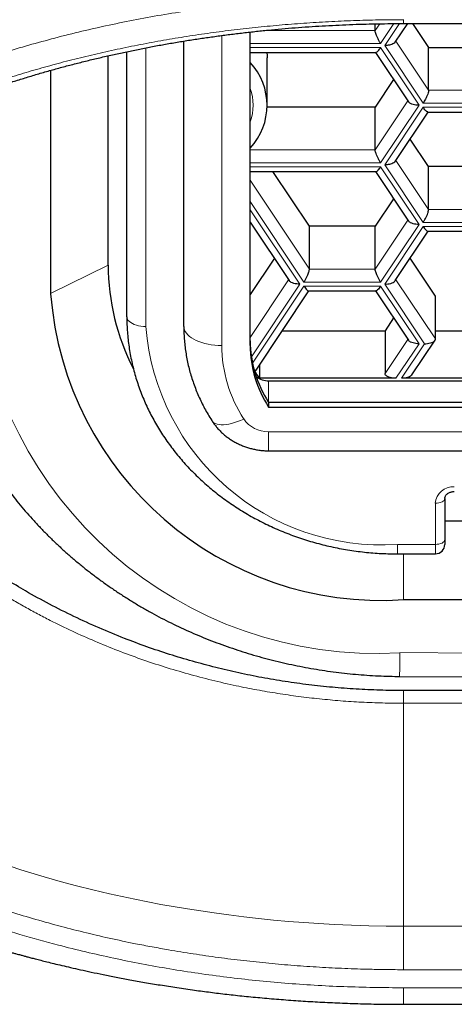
# Model space of a CAD drawing. Header units: millimetres. Extents: x 8 to 754, y 12 to 417.
# Tile 33 of 69: x 361.95 to 366.52, y 329 to 339.37. Entities that reach past the tile are written whole.
import ezdxf

# ---------------------------------------------------------------- set-up
doc = ezdxf.new("R2010")
doc.units = ezdxf.units.MM

msp = doc.modelspace()

# ---------------------------------------------------------------- linework, layer by layer
at = {"color": 252, "linetype": 'Continuous', "lineweight": 0}
for p, q in [((365.69, 339.254), (365.738, 339.326)), ((365.888, 339.327), (365.748, 339.118)), ((365.791, 339.096), (365.946, 339.328)), ((364.074, 335.94), (364.074, 339.202)), ((364.52, 339.254), (365.69, 339.254)), ((363.274, 339.072), (363.274, 336.14)), ((365.748, 339.118), (364.374, 339.118)), ((364.374, 339.074), (365.748, 339.074)), ((365.748, 339.074), (366.152, 338.468)), ((366.195, 338.49), (365.791, 339.096)), ((365.909, 339.142), (366.253, 338.626)), ((366.253, 338.626), (366.946, 338.626)), ((365.69, 337.998), (366.034, 338.515)), ((366.152, 338.468), (365.748, 337.862)), ((365.791, 337.84), (366.195, 338.446)), ((367.004, 338.49), (366.195, 338.49)), ((366.195, 338.446), (367.004, 338.446)), ((364.374, 337.998), (365.69, 337.998)), ((365.748, 337.862), (364.374, 337.862)), ((364.374, 337.819), (365.748, 337.819)), ((365.748, 337.819), (366.152, 337.212)), ((366.195, 337.234), (365.791, 337.84)), ((365.909, 337.887), (366.253, 337.371)), ((364.374, 337.678), (364.997, 336.743)), ((364.939, 336.606), (364.374, 337.454)), ((364.374, 337.368), (364.896, 336.584)), ((366.253, 337.371), (366.946, 337.371)), ((365.69, 336.743), (366.034, 337.259)), ((366.152, 337.212), (365.748, 336.606)), ((367.004, 337.234), (366.195, 337.234)), ((365.791, 336.584), (366.195, 337.191)), ((366.195, 337.191), (367.004, 337.191)), ((362.877, 336.784), (362.879, 336.94)), ((362.271, 336.484), (362.877, 336.784)), ((364.997, 336.743), (365.69, 336.743)), ((364.374, 336.024), (364.778, 336.631)), ((364.896, 336.584), (364.386, 335.82)), ((365.748, 336.606), (364.939, 336.606)), ((366.21, 335.957), (365.791, 336.584)), ((365.909, 336.631), (366.325, 336.007)), ((364.399, 335.751), (364.939, 336.563)), ((364.939, 336.563), (365.748, 336.563)), ((365.748, 336.563), (366.152, 335.957)), ((365.794, 335.643), (366.034, 336.003)), ((366.152, 335.957), (365.909, 335.593)), ((365.967, 335.593), (366.21, 335.957)), ((364.567, 335.567), (364.567, 335.34)), ((364.567, 335.03), (401.28, 335.03)), ((364.567, 335.03), (364.567, 334.83)), ((366.324, 333.845), (366.324, 334.278)), ((365.924, 333.845), (366.324, 333.845)), ((365.924, 333.845), (365.924, 333.745)), ((366.324, 333.745), (366.324, 333.845)), ((365.99, 333.264), (365.99, 333.745)), ((365.951, 332.705), (382.99, 332.576)), ((365.99, 332.172), (365.99, 329.825)), ((399.99, 332.172), (365.99, 332.172)), ((365.99, 329.825), (399.99, 329.825)), ((399.99, 329.367), (365.99, 329.367)), ((399.99, 329.176), (365.99, 329.176))]:
    msp.add_line(p, q, dxfattribs=at)
at = {"color": 7, "linetype": 'Continuous', "lineweight": 30}
for p, q in [((365.69, 339.254), (365.69, 339.325)), ((365.902, 339.132), (366.033, 339.328)), ((365.99, 339.328), (399.99, 339.328)), ((366.085, 339.328), (366.253, 339.076)), ((364.374, 335.94), (364.374, 339.239)), ((363.674, 336.14), (363.674, 339.143)), ((366.253, 338.626), (366.253, 339.076)), ((366.253, 339.076), (366.946, 339.076)), ((362.877, 336.784), (362.877, 338.988)), ((363.074, 336.24), (363.074, 339.031)), ((364.374, 339.024), (365.698, 339.024)), ((364.553, 338.468), (364.553, 338.968)), ((365.694, 339.024), (366.041, 338.504)), ((362.271, 338.835), (362.271, 336.484)), ((365.884, 338.74), (365.69, 338.448)), ((365.69, 338.448), (364.552, 338.448)), ((365.69, 337.998), (365.69, 338.448)), ((365.902, 337.876), (366.249, 338.396)), ((366.245, 338.396), (366.954, 338.396)), ((366.253, 337.821), (366.059, 338.112)), ((366.253, 337.371), (366.253, 337.821)), ((366.946, 337.821), (366.253, 337.821)), ((364.374, 337.769), (365.698, 337.769)), ((364.997, 337.193), (364.613, 337.769)), ((365.694, 337.769), (366.041, 337.248)), ((365.884, 337.484), (365.69, 337.193)), ((364.374, 337.238), (364.785, 336.621)), ((364.997, 336.743), (364.997, 337.193)), ((365.69, 337.193), (364.997, 337.193)), ((365.69, 336.743), (365.69, 337.193)), ((365.902, 336.621), (366.249, 337.141)), ((366.245, 337.141), (366.954, 337.141)), ((364.628, 336.856), (364.374, 336.474)), ((366.325, 336.457), (366.059, 336.856)), ((364.436, 335.678), (364.993, 336.513)), ((364.989, 336.513), (365.698, 336.513)), ((365.694, 336.513), (366.041, 335.993)), ((366.325, 336.007), (366.325, 336.457)), ((365.884, 336.228), (365.794, 336.093)), ((364.713, 336.093), (365.794, 336.093)), ((365.794, 336.093), (365.794, 335.643)), ((366.325, 336.093), (366.874, 336.093)), ((366.078, 335.629), (366.321, 335.993)), ((364.471, 335.729), (364.471, 335.593)), ((365.909, 335.593), (364.471, 335.593)), ((364.567, 335.567), (401.28, 335.567)), ((367.232, 335.593), (365.967, 335.593)), ((364.567, 335.34), (364.567, 335.29)), ((364.567, 335.34), (401.28, 335.34)), ((364.567, 335.29), (401.28, 335.29)), ((364.567, 334.83), (401.28, 334.83)), ((366.424, 334.328), (366.424, 333.895)), ((374.824, 334.088), (366.424, 334.088)), ((366.424, 333.895), (366.424, 333.845)), ((365.924, 333.745), (366.324, 333.745)), ((365.99, 333.264), (399.99, 333.264)), ((365.947, 332.455), (382.99, 332.326)), ((399.99, 332.305), (365.99, 332.305))]:
    msp.add_line(p, q, dxfattribs=at)
at = {"color": 7, "linetype": 'Continuous', "lineweight": 30, "flags": 128}
for points in [[(364.55, 339.024), (364.552, 338.991), (364.553, 338.968)], [(365.99, 329.003), (380.099, 329.003), (386.325, 329.003), (399.99, 329.003)]]:
    msp.add_lwpolyline(points, dxfattribs=at)
at = {"color": 252, "linetype": 'Continuous', "lineweight": 0, "flags": 128}
for points in [[(363.074, 336.24), (363.076, 336.227), (363.081, 336.214), (363.089, 336.201), (363.101, 336.19), (363.115, 336.179), (363.133, 336.169), (363.152, 336.16), (363.174, 336.153), (363.197, 336.147), (363.222, 336.143), (363.248, 336.14), (363.274, 336.14)], [(364.074, 335.94), (364.037, 335.94), (364, 335.943), (363.964, 335.947), (363.929, 335.953), (363.896, 335.961), (363.863, 335.97), (363.833, 335.98), (363.804, 335.992), (363.778, 336.005), (363.755, 336.019), (363.734, 336.034), (363.716, 336.05), (363.701, 336.067), (363.689, 336.085), (363.681, 336.103), (363.676, 336.121), (363.674, 336.14)], [(364.305, 335.164), (364.273, 335.15), (364.241, 335.137), (364.209, 335.126), (364.178, 335.117), (364.149, 335.111), (364.121, 335.106), (364.094, 335.104), (364.069, 335.104), (364.046, 335.106), (364.026, 335.11), (364.007, 335.117), (363.992, 335.125), (363.979, 335.136), (363.968, 335.148), (363.968, 335.149)], [(366.324, 334.278), (366.343, 334.279), (366.362, 334.281), (366.379, 334.286), (366.395, 334.292), (366.407, 334.3), (366.416, 334.308), (366.422, 334.318), (366.424, 334.328)], [(366.324, 333.845), (366.343, 333.846), (366.362, 333.848), (366.379, 333.853), (366.395, 333.859), (366.407, 333.867), (366.416, 333.875), (366.422, 333.885), (366.424, 333.895)], [(365.99, 332.305), (365.99, 332.287), (365.99, 332.27), (365.99, 332.252), (365.99, 332.235), (365.99, 332.219), (365.99, 332.203), (365.99, 332.187), (365.99, 332.172)], [(361.718, 330.498), (361.958, 330.419), (362.204, 330.344), (362.372, 330.297), (362.542, 330.251), (362.715, 330.208), (362.891, 330.166), (363.159, 330.108), (363.433, 330.055), (363.712, 330.006), (363.995, 329.964), (364.149, 329.943), (364.305, 329.924), (364.461, 329.906), (364.619, 329.89), (364.778, 329.876), (364.937, 329.863), (365.097, 329.853), (365.258, 329.844), (365.44, 329.836), (365.623, 329.83), (365.806, 329.826), (365.99, 329.825), (365.99, 329.825), (365.99, 329.825)], [(365.99, 329.825), (365.99, 329.801), (365.99, 329.774), (365.99, 329.746), (365.99, 329.717), (365.99, 329.687), (365.99, 329.656), (365.99, 329.625), (365.99, 329.594), (365.99, 329.563), (365.99, 329.533), (365.99, 329.504), (365.99, 329.476), (365.99, 329.45), (365.99, 329.426), (365.99, 329.404), (365.99, 329.384), (365.99, 329.367)]]:
    msp.add_lwpolyline(points, dxfattribs=at)
at = {"color": 252, "linetype": 'Continuous', "lineweight": 0}
for centre, radius, start, end in [((398.134, 339.363), 32.144, 179.9898, 180.0614), ((363.874, 338.468), 0.53, 340.6366, 19.3634), ((365.708, 336.928), 4.231, 184.429, 273.2891), ((365.76, 336.332), 2.493, 184.4356, 273.7776), ((365.512, 335.946), 1.438, 180.2599, 212.9245), ((364.56, 335.34), 0.309, 214.4991, 271.3892), ((366.511, 334.263), 0.188, 86.1887, 175.5981), ((355.732, 332.734), 10.219, 358.4331, 359.8349)]:
    msp.add_arc(centre, radius, start, end, dxfattribs=at)
at = {"color": 7, "linetype": 'Continuous', "lineweight": 30}
for centre, radius, start, end in [((363.889, 338.468), 0.662, 317.0433, 42.9567), ((365.27, 336.79), 2.393, 180.1455, 207.2249), ((365.758, 336.752), 3.497, 184.4019, 273.8113), ((365.577, 335.994), 1.203, 180.2339, 212.9506), ((365.577, 335.944), 1.203, 180.2339, 212.9506), ((365.649, 336.455), 1.46, 212.5806, 216.1747), ((364.566, 335.785), 0.218, 234.1316, 270.5119), ((366.324, 333.845), 0.1, 270, 0)]:
    msp.add_arc(centre, radius, start, end, dxfattribs=at)
at = {"color": 252, "linetype": 'Continuous', "lineweight": 0}
for points, knots in [([(365.688, 340.507), (365.473, 340.5), (365.042, 340.488), (364.401, 340.437), (363.767, 340.365), (363.144, 340.269), (362.535, 340.15), (361.906, 339.999), (361.263, 339.813), (360.615, 339.587), (360.002, 339.335), (359.429, 339.058), (358.897, 338.759), (358.409, 338.44), (357.968, 338.105), (357.575, 337.754), (357.23, 337.388), (356.934, 337.01), (356.686, 336.622), (356.49, 336.228), (356.344, 335.827), (356.25, 335.421), (356.206, 335.054), (356.216, 334.823), (356.219, 334.728)], [0, 0, 0, 0, 0.039078, 0.078296, 0.117631, 0.157052, 0.196516, 0.235983, 0.283458, 0.3312, 0.379181, 0.427345, 0.475617, 0.524154, 0.572921, 0.62158, 0.67028, 0.71927, 0.768428, 0.817553, 0.866749, 0.916113, 0.965739, 1, 1, 1, 1]), ([(365.99, 329.176), (365.78, 329.179), (365.361, 329.183), (364.739, 329.222), (364.126, 329.284), (363.522, 329.372), (362.929, 329.485), (362.403, 329.61), (361.943, 329.737), (361.548, 329.861), (361.166, 329.995), (360.756, 330.156), (360.324, 330.348), (359.876, 330.577), (359.461, 330.819), (359.081, 331.071), (358.736, 331.33), (358.42, 331.6), (358.136, 331.882), (357.881, 332.174), (357.644, 332.493), (357.435, 332.837), (357.261, 333.205), (357.134, 333.577), (357.055, 333.955), (357.02, 334.367), (357.044, 334.811), (357.143, 335.281), (357.317, 335.745), (357.549, 336.174), (357.821, 336.564), (358.12, 336.915), (358.464, 337.251), (358.851, 337.572), (359.233, 337.843), (359.592, 338.067), (359.913, 338.25), (360.246, 338.421), (360.63, 338.6), (361.072, 338.782), (361.577, 338.961), (362.109, 339.123), (362.667, 339.266), (363.249, 339.388), (363.85, 339.486), (364.464, 339.561), (365.086, 339.613), (365.504, 339.625), (365.713, 339.632)], [0, 0, 0, 0, 0.020827, 0.041474, 0.062078, 0.082774, 0.1037, 0.124985, 0.140382, 0.155758, 0.171157, 0.186623, 0.20742, 0.228514, 0.249999, 0.270528, 0.291077, 0.311719, 0.332526, 0.353568, 0.374914, 0.399908, 0.424817, 0.449741, 0.474782, 0.50004, 0.5315, 0.562679, 0.593772, 0.624973, 0.650555, 0.675723, 0.700593, 0.725289, 0.749934, 0.766219, 0.78224, 0.798035, 0.813644, 0.834236, 0.854671, 0.875052, 0.89595, 0.916732, 0.937521, 0.958529, 0.97931, 1, 1, 1, 1]), ([(365.99, 329.367), (365.931, 329.367), (365.813, 329.368), (365.606, 329.372), (365.369, 329.379), (365.102, 329.393), (364.836, 329.411), (364.569, 329.434), (364.303, 329.462), (364.037, 329.495), (363.774, 329.533), (363.541, 329.571), (363.339, 329.607), (363.13, 329.647), (362.888, 329.698), (362.615, 329.762), (362.346, 329.831), (362.08, 329.905), (361.818, 329.985), (361.563, 330.07), (361.313, 330.158), (361.081, 330.248), (360.865, 330.336), (360.665, 330.424), (360.47, 330.514), (360.283, 330.606), (360.105, 330.699), (359.934, 330.793), (359.767, 330.89), (359.604, 330.99), (359.446, 331.093), (359.288, 331.201), (359.133, 331.314), (358.979, 331.433), (358.833, 331.553), (358.694, 331.675), (358.563, 331.797), (358.44, 331.92), (358.323, 332.045), (358.214, 332.169), (358.113, 332.293), (358.02, 332.416), (357.933, 332.54), (357.85, 332.667), (357.774, 332.795), (357.701, 332.927), (357.634, 333.064), (357.572, 333.205), (357.517, 333.346), (357.472, 333.48), (357.435, 333.605), (357.403, 333.735), (357.374, 333.879), (357.351, 334.036), (357.338, 334.181), (357.332, 334.313), (357.332, 334.428), (357.336, 334.539), (357.345, 334.664), (357.362, 334.807), (357.391, 334.969), (357.428, 335.13), (357.475, 335.291), (357.531, 335.452), (357.597, 335.613), (357.672, 335.772), (357.747, 335.914), (357.819, 336.037), (357.882, 336.137), (357.946, 336.233), (358.021, 336.338), (358.112, 336.458), (358.221, 336.591), (358.339, 336.724), (358.463, 336.854), (358.596, 336.984), (358.737, 337.112), (358.885, 337.239), (359.023, 337.349), (359.149, 337.444), (359.275, 337.536), (359.421, 337.637), (359.588, 337.745), (359.762, 337.851), (359.941, 337.955), (360.123, 338.054), (360.308, 338.149), (360.495, 338.24), (360.688, 338.328), (360.863, 338.404), (361.021, 338.468), (361.18, 338.531), (361.365, 338.6), (361.576, 338.674), (361.791, 338.745), (362.011, 338.813), (362.236, 338.877), (362.466, 338.939), (362.702, 338.997), (362.942, 339.051), (363.185, 339.101), (363.429, 339.147), (363.675, 339.188), (363.923, 339.225), (364.172, 339.258), (364.424, 339.287), (364.679, 339.311), (364.938, 339.332), (365.2, 339.348), (365.463, 339.36), (365.726, 339.367), (365.902, 339.368), (365.99, 339.368)], [0, 0, 0, 0, 0.006014, 0.012029, 0.021171, 0.03032, 0.039468, 0.048611, 0.057942, 0.06728, 0.076617, 0.085948, 0.092257, 0.098565, 0.108819, 0.119077, 0.129331, 0.139758, 0.150195, 0.160636, 0.171074, 0.181502, 0.190557, 0.199616, 0.208676, 0.217731, 0.226384, 0.235039, 0.243692, 0.252532, 0.261374, 0.270215, 0.279829, 0.289446, 0.299064, 0.308678, 0.318053, 0.327432, 0.33681, 0.346185, 0.355137, 0.364091, 0.373043, 0.382147, 0.391252, 0.400356, 0.410183, 0.420013, 0.429843, 0.439669, 0.447698, 0.455726, 0.466475, 0.477226, 0.487975, 0.496071, 0.504167, 0.511462, 0.518757, 0.52979, 0.540828, 0.551866, 0.5629, 0.574078, 0.58526, 0.596443, 0.60762, 0.615141, 0.622662, 0.62917, 0.635679, 0.645518, 0.655361, 0.665204, 0.675043, 0.685006, 0.694973, 0.704939, 0.714902, 0.721603, 0.728305, 0.737635, 0.746972, 0.756311, 0.765647, 0.774977, 0.783854, 0.792735, 0.801615, 0.810492, 0.816463, 0.822435, 0.831216, 0.840003, 0.848792, 0.857579, 0.86636, 0.875306, 0.884259, 0.893214, 0.902166, 0.911111, 0.919899, 0.928693, 0.937491, 0.946285, 0.955073, 0.964053, 0.973041, 0.982032, 0.99102, 1, 1, 1, 1]), ([(365.99, 332.172), (365.99, 332.172), (365.916, 332.172), (365.768, 332.174), (365.547, 332.182), (365.325, 332.197), (365.104, 332.217), (364.883, 332.243), (364.663, 332.275), (364.443, 332.312), (364.212, 332.358), (363.97, 332.414), (363.718, 332.48), (363.468, 332.554), (363.221, 332.636), (362.977, 332.726), (362.736, 332.824), (362.499, 332.93), (362.298, 333.028), (362.132, 333.114), (362, 333.186), (361.869, 333.261), (361.74, 333.338), (361.612, 333.418), (361.487, 333.501), (361.363, 333.586), (361.241, 333.673), (361.121, 333.763), (361.003, 333.855), (360.888, 333.95), (360.774, 334.047), (360.663, 334.147), (360.554, 334.248), (360.447, 334.352), (360.345, 334.457), (360.247, 334.561), (360.153, 334.666), (360.061, 334.773), (359.972, 334.881), (359.885, 334.991), (359.801, 335.103), (359.719, 335.217), (359.64, 335.332), (359.564, 335.45), (359.491, 335.569), (359.42, 335.689), (359.352, 335.811), (359.287, 335.934), (359.225, 336.059), (359.166, 336.185), (359.105, 336.325), (359.042, 336.48), (358.98, 336.649), (358.923, 336.82), (358.88, 336.96), (358.858, 337.044), (358.851, 337.07)], [0, 0, 0, 0, 0.000006, 0.022466, 0.044926, 0.06747, 0.090015, 0.112634, 0.135275, 0.157983, 0.180712, 0.207415, 0.234152, 0.260999, 0.287882, 0.314872, 0.341898, 0.369036, 0.396211, 0.412131, 0.42805, 0.443999, 0.459948, 0.475989, 0.49203, 0.5081, 0.524171, 0.54036, 0.55655, 0.572769, 0.588989, 0.605303, 0.621617, 0.637962, 0.654307, 0.669911, 0.685515, 0.701146, 0.716777, 0.732494, 0.748211, 0.763956, 0.779701, 0.795557, 0.811413, 0.827298, 0.843182, 0.859155, 0.875128, 0.891129, 0.907131, 0.927953, 0.948791, 0.969715, 0.99064, 1, 1, 1, 1]), ([(365.99, 329.005), (365.99, 329.006), (365.99, 329.006), (365.99, 329.038), (365.99, 329.092), (365.99, 329.149), (365.99, 329.176)], [0, 0, 0, 0, 0.209302, 0.483343, 0.747131, 1, 1, 1, 1])]:
    msp.add_open_spline(points, degree=3, knots=knots, dxfattribs=at)
at = {"color": 7, "linetype": 'Continuous', "lineweight": 30}
for points, knots in [([(357.72, 335.317), (357.72, 335.319), (357.728, 335.349), (357.745, 335.407), (357.771, 335.49), (357.8, 335.573), (357.832, 335.656), (357.866, 335.738), (357.903, 335.82), (357.942, 335.901), (357.985, 335.982), (358.03, 336.063), (358.077, 336.143), (358.127, 336.224), (358.18, 336.303), (358.235, 336.382), (358.292, 336.459), (358.351, 336.536), (358.413, 336.612), (358.477, 336.687), (358.543, 336.762), (358.612, 336.835), (358.683, 336.908), (358.756, 336.981), (358.831, 337.052), (358.909, 337.123), (358.989, 337.194), (359.072, 337.263), (359.157, 337.332), (359.243, 337.399), (359.331, 337.466), (359.422, 337.531), (359.514, 337.596), (359.609, 337.66), (359.705, 337.723), (359.804, 337.785), (359.904, 337.846), (360.007, 337.906), (360.111, 337.965), (360.217, 338.023), (360.324, 338.08), (360.433, 338.135), (360.543, 338.19), (360.655, 338.243), (360.769, 338.295), (360.884, 338.346), (361.001, 338.396), (361.12, 338.445), (361.24, 338.492), (361.362, 338.539), (361.484, 338.584), (361.608, 338.628), (361.733, 338.67), (361.858, 338.711), (361.986, 338.751), (362.114, 338.79), (362.243, 338.827), (362.374, 338.864), (362.505, 338.898), (362.638, 338.932), (362.771, 338.964), (362.905, 338.995), (363.04, 339.024), (363.175, 339.053), (363.311, 339.079), (363.448, 339.105), (363.586, 339.129), (363.724, 339.151), (363.862, 339.173), (364.001, 339.192), (364.14, 339.211), (364.281, 339.228), (364.422, 339.244), (364.564, 339.259), (364.705, 339.272), (364.847, 339.284), (364.99, 339.294), (365.132, 339.303), (365.275, 339.311), (365.418, 339.317), (365.556, 339.322), (365.691, 339.325), (365.827, 339.327), (365.928, 339.328), (365.983, 339.328), (365.99, 339.328)], [0, 0, 0, 0, 0.001151, 0.015332, 0.029455, 0.043522, 0.057538, 0.071506, 0.08543, 0.099316, 0.113171, 0.126999, 0.140808, 0.154605, 0.168355, 0.181939, 0.195429, 0.208837, 0.222171, 0.235436, 0.24864, 0.261788, 0.274888, 0.287945, 0.300968, 0.313894, 0.326928, 0.339882, 0.352765, 0.365585, 0.378292, 0.390923, 0.403579, 0.416221, 0.428814, 0.441197, 0.453804, 0.466324, 0.478764, 0.491132, 0.503435, 0.515681, 0.527876, 0.540029, 0.552147, 0.564236, 0.576324, 0.588329, 0.600347, 0.612341, 0.62428, 0.636139, 0.64791, 0.659682, 0.671414, 0.683113, 0.694784, 0.706434, 0.718079, 0.72967, 0.741209, 0.752703, 0.764161, 0.775607, 0.786926, 0.798285, 0.809652, 0.820987, 0.832258, 0.843376, 0.854703, 0.865988, 0.877237, 0.888457, 0.899655, 0.910837, 0.92201, 0.93318, 0.944354, 0.955536, 0.966733, 0.976565, 0.986995, 0.998443, 1, 1, 1, 1]), ([(365.748, 339.118), (365.742, 339.126), (365.732, 339.143), (365.716, 339.173), (365.704, 339.201), (365.695, 339.224), (365.691, 339.242), (365.69, 339.25), (365.69, 339.254)], [0, 0, 0, 0, 0.188567, 0.387635, 0.585566, 0.733792, 0.872224, 1, 1, 1, 1]), ([(365.698, 339.025), (365.699, 339.025), (365.701, 339.023), (365.71, 339.029), (365.723, 339.041), (365.735, 339.056), (365.744, 339.068), (365.748, 339.074)], [0, 0, 0, 0, 0.046371, 0.330318, 0.559835, 0.785726, 1, 1, 1, 1]), ([(365.902, 339.132), (365.898, 339.127), (365.889, 339.118), (365.867, 339.107), (365.841, 339.1), (365.816, 339.097), (365.799, 339.096), (365.791, 339.096)], [0, 0, 0, 0, 0.215834, 0.449322, 0.638054, 0.823803, 1, 1, 1, 1]), ([(366.253, 338.626), (366.253, 338.621), (366.252, 338.61), (366.244, 338.585), (366.233, 338.558), (366.22, 338.532), (366.208, 338.509), (366.199, 338.496), (366.195, 338.49)], [0, 0, 0, 0, 0.164246, 0.345459, 0.540351, 0.697885, 0.852929, 1, 1, 1, 1]), ([(366.152, 338.468), (366.141, 338.468), (366.119, 338.469), (366.088, 338.475), (366.064, 338.485), (366.048, 338.495), (366.043, 338.502), (366.042, 338.504)], [0, 0, 0, 0, 0.22607, 0.46473, 0.702025, 0.879731, 1, 1, 1, 1]), ([(366.245, 338.397), (366.244, 338.397), (366.242, 338.395), (366.233, 338.402), (366.22, 338.413), (366.208, 338.428), (366.199, 338.44), (366.195, 338.446)], [0, 0, 0, 0, 0.046371, 0.330318, 0.559835, 0.785726, 1, 1, 1, 1]), ([(365.748, 337.862), (365.742, 337.87), (365.732, 337.887), (365.716, 337.917), (365.704, 337.945), (365.695, 337.968), (365.691, 337.986), (365.69, 337.994), (365.69, 337.998)], [0, 0, 0, 0, 0.188567, 0.387635, 0.585566, 0.733792, 0.872224, 1, 1, 1, 1]), ([(365.698, 337.769), (365.699, 337.769), (365.701, 337.768), (365.71, 337.774), (365.723, 337.785), (365.735, 337.8), (365.744, 337.813), (365.748, 337.819)], [0, 0, 0, 0, 0.046371, 0.330318, 0.559835, 0.785726, 1, 1, 1, 1]), ([(365.902, 337.876), (365.898, 337.872), (365.889, 337.862), (365.867, 337.852), (365.841, 337.845), (365.816, 337.841), (365.799, 337.84), (365.791, 337.84)], [0, 0, 0, 0, 0.215834, 0.449322, 0.638054, 0.823803, 1, 1, 1, 1]), ([(366.195, 337.234), (366.201, 337.242), (366.211, 337.259), (366.227, 337.289), (366.239, 337.317), (366.248, 337.34), (366.252, 337.358), (366.253, 337.367), (366.253, 337.371)], [0, 0, 0, 0, 0.188567, 0.387635, 0.585566, 0.733792, 0.872224, 1, 1, 1, 1]), ([(366.152, 337.212), (366.141, 337.213), (366.119, 337.213), (366.088, 337.22), (366.064, 337.229), (366.048, 337.239), (366.043, 337.246), (366.042, 337.249)], [0, 0, 0, 0, 0.22607, 0.46473, 0.702025, 0.879731, 1, 1, 1, 1]), ([(365.99, 332.305), (365.906, 332.306), (365.739, 332.308), (365.489, 332.32), (365.239, 332.339), (364.99, 332.365), (364.742, 332.4), (364.496, 332.441), (364.252, 332.491), (364.008, 332.548), (363.765, 332.613), (363.523, 332.685), (363.284, 332.766), (363.036, 332.858), (362.78, 332.964), (362.516, 333.084), (362.258, 333.214), (362.022, 333.344), (361.805, 333.474), (361.608, 333.6), (361.416, 333.732), (361.23, 333.87), (361.049, 334.013), (360.876, 334.159), (360.708, 334.311), (360.546, 334.466), (360.391, 334.627), (360.24, 334.793), (360.094, 334.965), (359.954, 335.143), (359.821, 335.325), (359.695, 335.511), (359.578, 335.699), (359.469, 335.889), (359.368, 336.08), (359.274, 336.274), (359.188, 336.471), (359.109, 336.672), (359.037, 336.877), (358.985, 337.041), (358.96, 337.137), (358.954, 337.162)], [0, 0, 0, 0, 0.025839, 0.051694, 0.077549, 0.103388, 0.129226, 0.15508, 0.180934, 0.206772, 0.233135, 0.259514, 0.285893, 0.312255, 0.342958, 0.373687, 0.404416, 0.435119, 0.460372, 0.485647, 0.51093, 0.536205, 0.561459, 0.58636, 0.611281, 0.63621, 0.661132, 0.686033, 0.71165, 0.73729, 0.762937, 0.788577, 0.814195, 0.839207, 0.864239, 0.889279, 0.914312, 0.939323, 0.965063, 0.990826, 1, 1, 1, 1]), ([(366.195, 337.191), (366.201, 337.183), (366.212, 337.167), (366.227, 337.151), (366.239, 337.141), (366.243, 337.141), (366.245, 337.141)], [0, 0, 0, 0, 0.27486, 0.5650268, 0.8535352, 1, 1, 1, 1]), ([(360.99, 336.852), (360.99, 336.832), (360.99, 336.778), (360.993, 336.688), (360.999, 336.584), (361.007, 336.48), (361.019, 336.376), (361.033, 336.273), (361.05, 336.169), (361.07, 336.066), (361.092, 335.964), (361.118, 335.862), (361.146, 335.76), (361.176, 335.66), (361.21, 335.56), (361.246, 335.46), (361.285, 335.361), (361.326, 335.264), (361.371, 335.167), (361.417, 335.071), (361.467, 334.976), (361.518, 334.882), (361.573, 334.789), (361.63, 334.697), (361.689, 334.607), (361.751, 334.517), (361.815, 334.429), (361.882, 334.343), (361.951, 334.258), (362.022, 334.174), (362.096, 334.092), (362.171, 334.011), (362.249, 333.932), (362.329, 333.855), (362.411, 333.779), (362.495, 333.705), (362.581, 333.633), (362.669, 333.562), (362.759, 333.494), (362.851, 333.427), (362.945, 333.362), (363.04, 333.3), (363.137, 333.239), (363.235, 333.18), (363.336, 333.124), (363.437, 333.069), (363.54, 333.017), (363.645, 332.967), (363.751, 332.919), (363.858, 332.873), (363.966, 332.83), (364.075, 332.789), (364.186, 332.75), (364.297, 332.713), (364.41, 332.679), (364.523, 332.647), (364.638, 332.618), (364.753, 332.591), (364.868, 332.566), (364.985, 332.544), (365.101, 332.524), (365.219, 332.507), (365.337, 332.492), (365.455, 332.479), (365.573, 332.469), (365.692, 332.462), (365.809, 332.457), (365.894, 332.455), (365.939, 332.455), (365.947, 332.455)], [0, 0, 0, 0, 0.0084887, 0.0235418, 0.0385951, 0.0536491, 0.0687043, 0.0837615, 0.0988213, 0.1138843, 0.1289512, 0.1440224, 0.1590987, 0.1741804, 0.189268, 0.204362, 0.2194627, 0.2345706, 0.2496859, 0.2648088, 0.2799396, 0.2950785, 0.3102256, 0.325381, 0.3405447, 0.3557166, 0.3708969, 0.3860854, 0.4012819, 0.4164865, 0.4316988, 0.4469188, 0.4621462, 0.4773807, 0.4926222, 0.5078704, 0.5231249, 0.5383857, 0.5536522, 0.5689243, 0.5842017, 0.5994841, 0.6147712, 0.6300627, 0.6453583, 0.6606579, 0.675961, 0.6912676, 0.7065773, 0.7218898, 0.7372051, 0.7525229, 0.7678429, 0.783165, 0.7984891, 0.8138149, 0.8291423, 0.8444712, 0.8598014, 0.8751327, 0.8904652, 0.9057986, 0.9211329, 0.9364679, 0.9518036, 0.9671399, 0.9824767, 0.9970073, 1, 1, 1, 1]), ([(364.939, 336.606), (364.945, 336.614), (364.956, 336.632), (364.971, 336.661), (364.984, 336.689), (364.992, 336.713), (364.996, 336.73), (364.997, 336.739), (364.997, 336.743)], [0, 0, 0, 0, 0.188567, 0.387635, 0.585566, 0.733792, 0.872224, 1, 1, 1, 1]), ([(365.748, 336.606), (365.742, 336.614), (365.732, 336.632), (365.716, 336.661), (365.704, 336.689), (365.695, 336.713), (365.691, 336.73), (365.69, 336.739), (365.69, 336.743)], [0, 0, 0, 0, 0.188567, 0.387635, 0.585566, 0.733792, 0.872224, 1, 1, 1, 1]), ([(364.896, 336.584), (364.886, 336.585), (364.864, 336.586), (364.832, 336.592), (364.808, 336.601), (364.792, 336.611), (364.788, 336.618), (364.786, 336.621)], [0, 0, 0, 0, 0.22607, 0.46473, 0.702025, 0.879731, 1, 1, 1, 1]), ([(365.791, 336.584), (365.802, 336.585), (365.824, 336.586), (365.855, 336.592), (365.879, 336.601), (365.895, 336.611), (365.9, 336.618), (365.901, 336.621)], [0, 0, 0, 0, 0.22607, 0.46473, 0.702025, 0.879731, 1, 1, 1, 1]), ([(364.939, 336.563), (364.945, 336.555), (364.956, 336.539), (364.971, 336.523), (364.983, 336.514), (364.988, 336.513), (364.989, 336.513)], [0, 0, 0, 0, 0.27486, 0.565027, 0.853535, 1, 1, 1, 1]), ([(365.748, 336.563), (365.742, 336.555), (365.731, 336.539), (365.716, 336.523), (365.704, 336.514), (365.7, 336.513), (365.698, 336.513)], [0, 0, 0, 0, 0.27486, 0.565027, 0.853535, 1, 1, 1, 1]), ([(363.074, 336.24), (363.074, 336.225), (363.074, 336.185), (363.077, 336.118), (363.083, 336.04), (363.091, 335.962), (363.103, 335.884), (363.117, 335.806), (363.134, 335.729), (363.153, 335.653), (363.176, 335.577), (363.201, 335.502), (363.229, 335.427), (363.259, 335.353), (363.292, 335.28), (363.328, 335.208), (363.366, 335.137), (363.407, 335.068), (363.45, 334.999), (363.496, 334.931), (363.544, 334.865), (363.595, 334.8), (363.648, 334.737), (363.703, 334.675), (363.76, 334.615), (363.82, 334.556), (363.881, 334.499), (363.945, 334.443), (364.01, 334.39), (364.078, 334.338), (364.147, 334.288), (364.218, 334.24), (364.291, 334.194), (364.365, 334.15), (364.441, 334.108), (364.519, 334.068), (364.597, 334.031), (364.677, 333.995), (364.759, 333.962), (364.841, 333.931), (364.925, 333.902), (365.009, 333.876), (365.095, 333.852), (365.181, 333.83), (365.268, 333.811), (365.356, 333.794), (365.444, 333.78), (365.533, 333.768), (365.622, 333.758), (365.711, 333.751), (365.801, 333.747), (365.872, 333.745), (365.913, 333.745), (365.924, 333.745)], [0, 0, 0, 0, 0.010972, 0.030845, 0.050718, 0.070593, 0.09047, 0.11035, 0.130235, 0.150125, 0.170022, 0.189926, 0.209838, 0.229759, 0.249689, 0.269629, 0.289579, 0.309539, 0.32951, 0.349491, 0.369484, 0.389486, 0.409499, 0.429522, 0.449554, 0.469596, 0.489647, 0.509706, 0.529773, 0.549848, 0.56993, 0.590019, 0.610113, 0.630214, 0.650319, 0.670429, 0.690544, 0.710662, 0.730784, 0.750909, 0.771037, 0.791168, 0.811301, 0.831436, 0.851573, 0.871711, 0.891851, 0.911992, 0.932134, 0.952277, 0.972421, 0.992566, 1, 1, 1, 1]), ([(363.674, 336.14), (363.674, 336.125), (363.674, 336.088), (363.677, 336.026), (363.683, 335.956), (363.692, 335.885), (363.703, 335.815), (363.717, 335.745), (363.734, 335.676), (363.754, 335.608), (363.777, 335.54), (363.802, 335.472), (363.83, 335.406), (363.86, 335.34), (363.893, 335.276), (363.929, 335.212), (363.955, 335.17), (363.968, 335.149)], [0, 0, 0, 0, 0.040735, 0.108936, 0.177136, 0.245346, 0.313573, 0.381828, 0.450121, 0.518459, 0.586852, 0.655306, 0.723827, 0.792423, 0.861097, 0.929853, 1, 1, 1, 1]), ([(366.152, 335.957), (366.141, 335.957), (366.119, 335.958), (366.088, 335.964), (366.064, 335.973), (366.048, 335.984), (366.043, 335.99), (366.042, 335.993)], [0, 0, 0, 0, 0.22607, 0.46473, 0.702025, 0.879731, 1, 1, 1, 1]), ([(366.21, 335.957), (366.22, 335.957), (366.242, 335.958), (366.273, 335.964), (366.298, 335.973), (366.314, 335.984), (366.323, 335.995), (366.325, 336.003), (366.325, 336.007)], [0, 0, 0, 0, 0.188567, 0.387635, 0.585566, 0.733792, 0.872224, 1, 1, 1, 1]), ([(364.436, 335.678), (364.436, 335.678), (364.435, 335.674), (364.428, 335.675), (364.42, 335.678), (364.415, 335.684), (364.415, 335.684)], [0, 0, 0, 0, 0.053379, 0.509294, 0.965555, 1, 1, 1, 1]), ([(365.909, 335.593), (365.899, 335.593), (365.877, 335.594), (365.846, 335.6), (365.821, 335.61), (365.805, 335.621), (365.796, 335.632), (365.794, 335.639), (365.794, 335.643)], [0, 0, 0, 0, 0.188567, 0.387635, 0.585566, 0.733792, 0.872224, 1, 1, 1, 1]), ([(366.078, 335.629), (366.074, 335.624), (366.065, 335.615), (366.043, 335.604), (366.018, 335.597), (365.992, 335.594), (365.975, 335.593), (365.967, 335.593)], [0, 0, 0, 0, 0.215834, 0.449322, 0.638054, 0.823803, 1, 1, 1, 1]), ([(363.968, 335.149), (363.974, 335.139), (363.989, 335.118), (364.013, 335.086), (364.041, 335.054), (364.072, 335.023), (364.104, 334.995), (364.138, 334.968), (364.174, 334.943), (364.211, 334.921), (364.251, 334.901), (364.291, 334.883), (364.333, 334.868), (364.375, 334.855), (364.419, 334.845), (364.463, 334.837), (364.507, 334.832), (364.542, 334.83), (364.562, 334.83), (364.567, 334.83)], [0, 0, 0, 0, 0.050497, 0.111069, 0.171769, 0.232667, 0.293773, 0.355092, 0.416624, 0.478366, 0.540311, 0.602447, 0.664763, 0.727244, 0.789874, 0.852637, 0.915519, 0.978503, 1, 1, 1, 1]), ([(356.214, 334.722), (356.215, 334.711), (356.216, 334.687), (356.218, 334.652), (356.22, 334.616), (356.223, 334.579), (356.226, 334.543), (356.23, 334.508), (356.234, 334.472), (356.238, 334.436), (356.243, 334.401), (356.247, 334.368), (356.253, 334.33), (356.26, 334.286), (356.269, 334.237), (356.278, 334.185), (356.29, 334.13), (356.302, 334.074), (356.316, 334.016), (356.33, 333.958), (356.346, 333.9), (356.363, 333.841), (356.381, 333.784), (356.398, 333.731), (356.414, 333.683), (356.43, 333.639), (356.443, 333.603), (356.454, 333.572), (356.464, 333.547), (356.475, 333.518), (356.488, 333.485), (356.505, 333.445), (356.524, 333.399), (356.545, 333.351), (356.568, 333.301), (356.592, 333.25), (356.618, 333.196), (356.643, 333.147), (356.664, 333.106), (356.682, 333.072), (356.697, 333.044), (356.714, 333.014), (356.731, 332.982), (356.752, 332.947), (356.775, 332.907), (356.8, 332.864), (356.828, 332.819), (356.856, 332.774), (356.884, 332.731), (356.915, 332.684), (356.947, 332.635), (356.982, 332.586), (357.013, 332.542), (357.038, 332.507), (357.059, 332.479), (357.074, 332.458), (357.089, 332.438), (357.103, 332.42), (357.119, 332.398), (357.14, 332.372), (357.166, 332.339), (357.194, 332.303), (357.221, 332.27), (357.245, 332.242), (357.264, 332.219), (357.282, 332.197), (357.297, 332.179), (357.314, 332.159), (357.336, 332.134), (357.365, 332.102), (357.399, 332.063), (357.439, 332.019), (357.484, 331.971), (357.524, 331.929), (357.556, 331.896), (357.578, 331.873), (357.597, 331.854), (357.613, 331.837), (357.627, 331.824), (357.639, 331.812), (357.652, 331.799), (357.669, 331.782), (357.691, 331.761), (357.715, 331.738), (357.744, 331.711), (357.774, 331.682), (357.806, 331.652), (357.834, 331.627), (357.859, 331.604), (357.881, 331.584), (357.902, 331.566), (357.922, 331.549), (357.941, 331.531), (357.964, 331.512), (357.992, 331.488), (358.025, 331.459), (358.062, 331.429), (358.101, 331.396), (358.141, 331.363), (358.186, 331.327), (358.235, 331.289), (358.286, 331.249), (358.335, 331.212), (358.379, 331.179), (358.419, 331.149), (358.455, 331.123), (358.49, 331.098), (358.527, 331.072), (358.57, 331.041), (358.622, 331.005), (358.681, 330.965), (358.745, 330.922), (358.804, 330.883), (358.857, 330.849), (358.902, 330.82), (358.943, 330.795), (358.978, 330.773), (359.003, 330.758), (359.02, 330.747), (359.031, 330.741), (359.043, 330.733), (359.059, 330.724), (359.078, 330.712), (359.102, 330.698), (359.129, 330.682), (359.181, 330.651), (359.255, 330.609), (359.339, 330.562), (359.41, 330.522), (359.469, 330.491), (359.525, 330.461), (359.576, 330.434), (359.621, 330.411), (359.659, 330.391), (359.689, 330.376), (359.713, 330.364), (359.736, 330.353), (359.765, 330.338), (359.798, 330.322), (359.835, 330.304), (359.873, 330.286), (359.922, 330.262), (359.984, 330.233), (360.06, 330.198), (360.142, 330.161), (360.231, 330.122), (360.311, 330.087), (360.382, 330.057), (360.44, 330.033), (360.496, 330.01), (360.546, 329.99), (360.589, 329.973), (360.625, 329.959), (360.652, 329.948), (360.673, 329.94), (360.69, 329.933), (360.709, 329.926), (360.731, 329.917), (360.762, 329.906), (360.801, 329.891), (360.847, 329.874), (360.966, 329.83), (361.114, 329.778), (361.296, 329.718), (361.44, 329.672), (361.559, 329.635), (361.651, 329.608), (361.711, 329.59), (361.767, 329.574), (361.819, 329.559), (361.863, 329.547), (361.9, 329.537), (361.929, 329.529), (361.951, 329.523), (361.969, 329.518), (361.993, 329.512), (362.024, 329.503), (362.065, 329.492), (362.113, 329.48), (362.17, 329.465), (362.235, 329.449), (362.309, 329.431), (362.392, 329.411), (362.485, 329.39), (362.588, 329.366), (362.703, 329.341), (362.828, 329.315), (362.964, 329.288), (363.109, 329.261), (363.264, 329.233), (363.429, 329.205), (363.605, 329.178), (363.781, 329.152), (363.956, 329.129), (364.13, 329.108), (364.312, 329.088), (364.503, 329.07), (364.701, 329.053), (364.904, 329.038), (365.111, 329.026), (365.32, 329.016), (365.537, 329.008), (365.761, 329.004), (365.913, 329.003), (365.99, 329.003)], [0, 0, 0, 0, 0.003488, 0.007194, 0.011122, 0.015275, 0.019649, 0.023881, 0.027734, 0.032415, 0.036381, 0.039907, 0.043576, 0.048994, 0.054394, 0.06013, 0.066353, 0.072819, 0.07924, 0.085684, 0.092384, 0.099213, 0.10572, 0.111727, 0.117123, 0.122006, 0.126796, 0.1295, 0.132349, 0.135652, 0.139416, 0.14364, 0.149518, 0.155078, 0.160294, 0.166896, 0.173157, 0.178961, 0.184128, 0.187417, 0.190799, 0.194276, 0.197914, 0.202112, 0.206932, 0.212048, 0.217484, 0.222916, 0.228251, 0.233267, 0.239928, 0.245902, 0.251215, 0.256025, 0.258804, 0.261394, 0.263795, 0.266007, 0.26829, 0.271748, 0.275877, 0.280395, 0.285115, 0.288186, 0.291243, 0.29393, 0.296213, 0.298092, 0.301523, 0.305727, 0.310701, 0.316329, 0.322566, 0.329407, 0.332603, 0.335583, 0.338151, 0.340309, 0.342058, 0.343426, 0.345037, 0.347264, 0.350107, 0.353372, 0.356461, 0.361001, 0.364969, 0.368367, 0.37128, 0.374, 0.376504, 0.378842, 0.381058, 0.38354, 0.386966, 0.390904, 0.395257, 0.399748, 0.404358, 0.409088, 0.414923, 0.420783, 0.426118, 0.430877, 0.435061, 0.438811, 0.442408, 0.446129, 0.450381, 0.455955, 0.462065, 0.468519, 0.475318, 0.479769, 0.484344, 0.488465, 0.491827, 0.494427, 0.495665, 0.496608, 0.497667, 0.499124, 0.500978, 0.503229, 0.505878, 0.508813, 0.517851, 0.526521, 0.531951, 0.537224, 0.542325, 0.546933, 0.55091, 0.554258, 0.556976, 0.558677, 0.560575, 0.563032, 0.566036, 0.56925, 0.572514, 0.575829, 0.581862, 0.588163, 0.594974, 0.602301, 0.61014, 0.614761, 0.619542, 0.624084, 0.628061, 0.631475, 0.634325, 0.636614, 0.638015, 0.639178, 0.640616, 0.642397, 0.64452, 0.647817, 0.651513, 0.655229, 0.675297, 0.685418, 0.6961, 0.70735, 0.711717, 0.716164, 0.720344, 0.723989, 0.727226, 0.729877, 0.73194, 0.733414, 0.734579, 0.735915, 0.738375, 0.741278, 0.744624, 0.748701, 0.753288, 0.758421, 0.764199, 0.770626, 0.777838, 0.785724, 0.794282, 0.803511, 0.813407, 0.823774, 0.834776, 0.846408, 0.858663, 0.869542, 0.880874, 0.892686, 0.904977, 0.91775, 0.931005, 0.943944, 0.957313, 0.971112, 0.98534, 1, 1, 1, 1]), ([(366.424, 334.328), (366.424, 334.329), (366.424, 334.334), (366.426, 334.341), (366.429, 334.351), (366.435, 334.361), (366.443, 334.37), (366.453, 334.379), (366.465, 334.387), (366.479, 334.393), (366.494, 334.398), (366.509, 334.4), (366.519, 334.401), (366.524, 334.401)], [0, 0, 0, 0, 0.0403, 0.157769, 0.263714, 0.361682, 0.454463, 0.552374, 0.646762, 0.739069, 0.830225, 0.920754, 1, 1, 1, 1])]:
    msp.add_open_spline(points, degree=3, knots=knots, dxfattribs=at)

doc.saveas('drawing.dxf')
